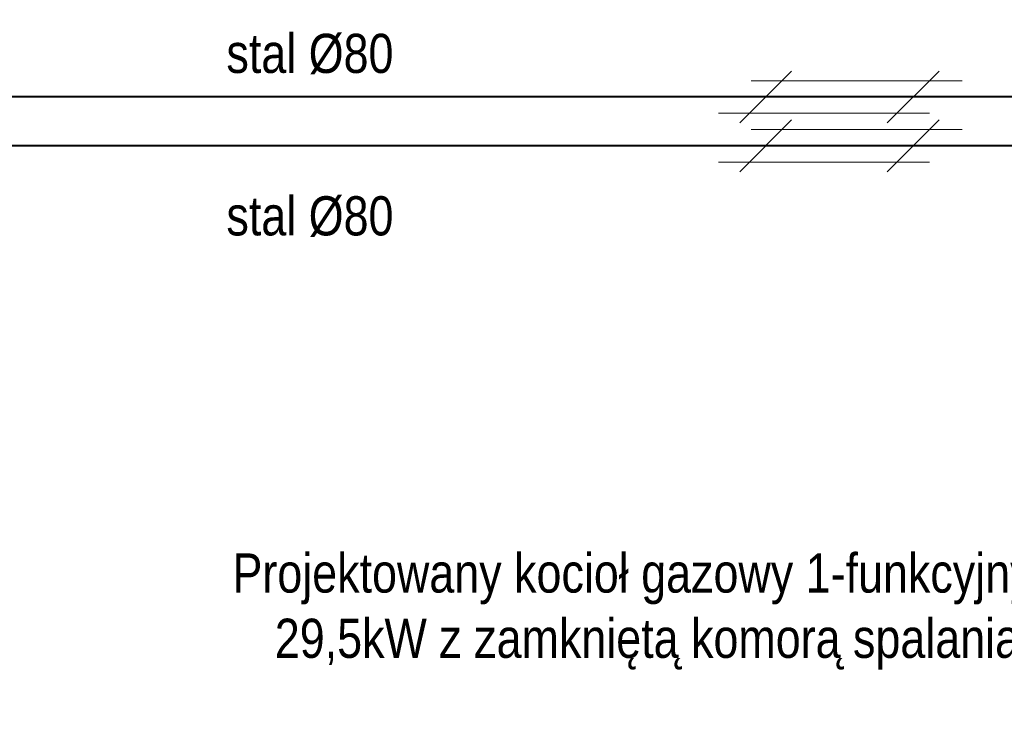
# Model space of a CAD drawing. Header units: centimetres. Extents: x 4745 to 39369, y 17389 to 19524.
# Tile 7 of 188: x 15046 to 15348, y 18151 to 18370. Entities that reach past the tile are written whole.
import ezdxf
from ezdxf import colors
from ezdxf.entities.mleader import LeaderData, LeaderLine
from ezdxf.math import Vec2, Vec3

# ---------------------------------------------------------------- set-up
doc = ezdxf.new("R2010")
doc.units = ezdxf.units.CM
doc.layers.add('IS_Gaz', color=40, linetype='Continuous', lineweight=40)
doc.layers.add('IS_Opis', color=250, linetype='Continuous', lineweight=9)
doc.styles.add('styl1', font='ARIALN.TTF')

# ---------------------------------------------------------------- blocks, each defined once
blk = doc.blocks.new('A$C0F5130B6')
at = {"layer": 'IS_Opis'}
for p, q in [((-19.37, 2.95), (-35.28, -12.95)), ((-32.33, 0), (32.33, 0)), ((25.85, 2.95), (9.94, -12.95)), ((-42.33, -10), (22.33, -10))]:
    blk.add_line(p, q, dxfattribs=at)

msp = doc.modelspace()

# ---------------------------------------------------------------- linework, layer by layer
at = {"layer": 'IS_Gaz'}
for p, q in [((15676.23, 18346.37), (14618.23, 18346.37)), ((15538.23, 18331.37), (14685.23, 18331.37))]:
    msp.add_line(p, q, dxfattribs=at)

# ---------------------------------------------------------------- block references
at = {"layer": 'IS_Gaz', "rotation": 180}
for p in [(15292.9, 18341.37), (15292.9, 18326.37)]:
    msp.add_blockref('A$C0F5130B6', p, dxfattribs=at)

# ---------------------------------------------------------------- texts
at = {"layer": 'IS_Opis', "char_height": 12, "width": 319, "attachment_point": 8, "line_spacing_factor": 0.938532, "style": 'styl1'}
for insert in [(15135.29, 18353.29), (15135.29, 18303.49)]:
    msp.add_mtext('stal %%C80', dxfattribs=dict(at, insert=insert))

# ---------------------------------------------------------------- leaders
at = {"layer": 'IS_Opis'}
ml = msp.add_multileader_mtext('Standard', dxfattribs=at)
ml.set_content('Projektowany kocioł gazowy 1-funkcyjny 29,5kW z zamkniętą komorą spalania.', color=256, style='styl1')
ml.set_leader_properties()
ml.build(insert=Vec2(0, 0))
ml.multileader.update_dxf_attribs({"dogleg_length": 5, "arrow_head_size": 7.5})
ctx = ml.context
ctx.base_point, ctx.char_height, ctx.arrow_head_size, ctx.landing_gap_size, ctx.plane_origin = Vec3(15107.7, 18198.71), 12, 7.5, 5, Vec3(15436.33, 18046.91)
ctx.text_align_type = 2
notes = []
notes.append((ctx, [(1, (1, 1, 0), (15371.92, 18198.71), (-1, 0), 10.12, [(1, [(15479.22, 18198.71), (15558.43, 18188.71)], 0, [])])]))
ctx.mtext.insert, ctx.mtext.width, ctx.mtext.defined_height, ctx.mtext.alignment, ctx.mtext.flow_direction = Vec3(15356.8, 18206.45), 283.2156, 76.92, 3, 5
for ctx, leaders in notes:
    for number, flags, end, landing, length, lines in leaders:
        leader = LeaderData()
        leader.index, (leader.has_last_leader_line, leader.has_dogleg_vector, leader.attachment_direction) = number, flags
        leader.last_leader_point, leader.dogleg_vector, leader.dogleg_length = Vec3(end), Vec3(landing), length
        for number, points, colour, breaks in lines:
            line = LeaderLine()
            line.index, line.vertices, line.color, line.breaks = number, Vec3.list(points), colors.encode_raw_color(colour), breaks
            leader.lines.append(line)
        ctx.leaders.append(leader)

doc.saveas('drawing.dxf')
